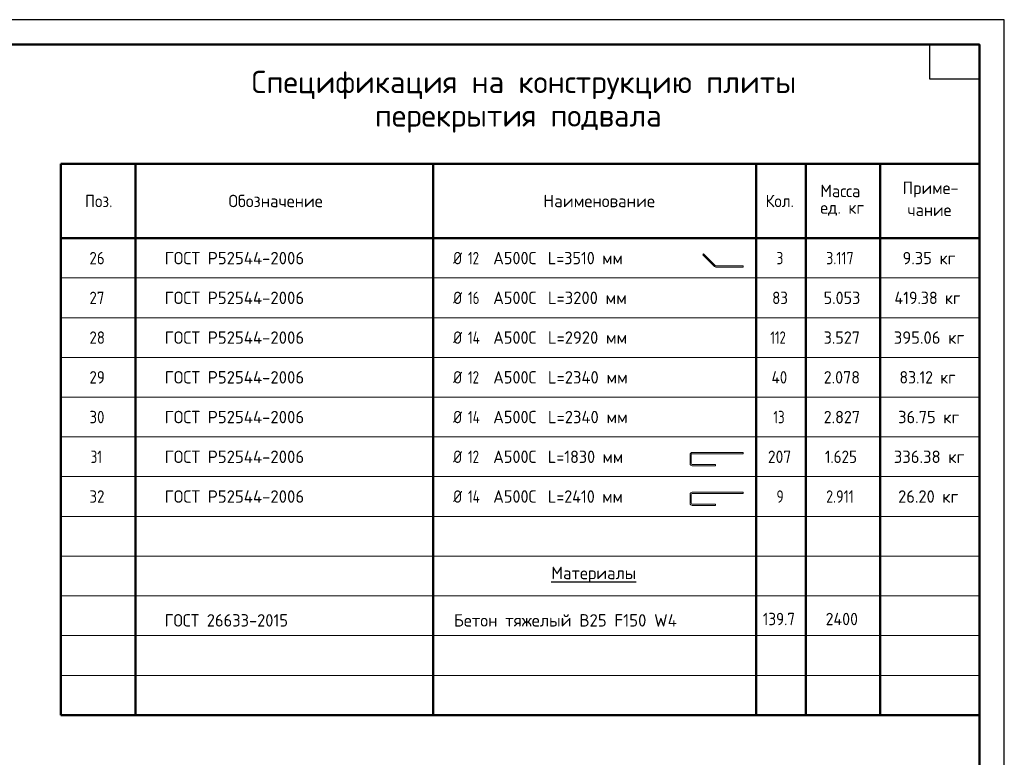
# Model space of a CAD drawing. Header units: millimetres. Extents: x 0 to 42000, y 0 to 29700.
# Tile 3 of 3: x 22170 to 42000, y 14850 to 29700. Entities that reach past the tile are written whole.
import ezdxf

# ---------------------------------------------------------------- set-up
doc = ezdxf.new("R2010")
doc.units = ezdxf.units.MM
doc.layers.add('Standard', color=7, linetype='Continuous', lineweight=25)
doc.styles.add('ISOCPEUR', font='txt')

msp = doc.modelspace()

# ---------------------------------------------------------------- linework, layer by layer
at = {"layer": 'Standard', "color": 7, "linetype": 'Continuous', "lineweight": 35, "transparency": 33554687}
for p, q in [((41500, 27600), (41500, 20500)), ((41500, 27200), (41500, 20100))]:
    msp.add_line(p, q, dxfattribs=at)
at = {"layer": 'Standard', "color": 7, "linetype": 'Continuous', "lineweight": 50, "transparency": 33554687}
for p, q in [((41500, 27100), (41500, 23200)), ((41500, 26800), (23000, 26800)), ((23000, 26800), (23000, 25300)), ((24500, 26800), (24500, 25300)), ((30500, 26800), (30500, 25300)), ((37000, 26800), (37000, 25300)), ((38000, 26800), (38000, 25300)), ((39500, 26800), (39500, 25300)), ((41500, 26800), (41500, 25300)), ((41500, 25300), (23000, 25300)), ((23000, 25300), (23000, 15700)), ((24500, 25300), (24500, 15700)), ((30500, 25300), (30500, 15700)), ((37000, 25300), (37000, 15700)), ((38000, 25300), (38000, 15700)), ((39500, 25300), (39500, 15700)), ((41500, 25300), (41500, 15700)), ((41500, 15700), (23000, 15700))]:
    msp.add_line(p, q, dxfattribs=at)
at = {"layer": 'Standard', "color": 7, "linetype": 'Continuous', "lineweight": 13, "transparency": 33554687}
for p, q in [((35926, 24967), (35943, 24984)), ((35926, 24967), (36160, 24733)), ((35943, 24984), (36177, 24750)), ((41500, 24500), (23000, 24500)), ((41500, 23700), (23000, 23700)), ((41500, 22900), (23000, 22900)), ((41500, 22100), (23000, 22100)), ((41500, 21300), (23000, 21300)), ((35672, 20943), (35672, 20764)), ((35696, 20943), (35696, 20764)), ((41500, 20500), (23000, 20500)), ((35672, 20143), (35672, 19964)), ((35696, 20143), (35696, 19964)), ((41500, 19700), (23000, 19700)), ((41500, 18900), (23000, 18900)), ((41500, 18100), (23000, 18100)), ((41500, 17300), (23000, 17300)), ((41500, 16500), (23000, 16500))]:
    msp.add_line(p, q, dxfattribs=at)
at = {"layer": 'Standard', "color": 7, "linetype": 'Continuous', "lineweight": 25, "transparency": 33554687}
for points in [[(0, 0), (42000, 0), (42000, 29700), (0, 29700), (0, 0)], [(41500, 29200), (41500, 28500), (40500, 28500), (40500, 29200), (41500, 29200)]]:
    msp.add_lwpolyline(points, close=True, dxfattribs=at)
at = {"layer": 'Standard', "color": 7, "linetype": 'Continuous', "lineweight": 50, "transparency": 33554687}
msp.add_lwpolyline([(2000, 29200), (41500, 29200), (41500, 500), (2000, 500), (2000, 29200)], close=True, dxfattribs=at)
at = {"layer": 'Standard', "color": 7, "linetype": 'Continuous', "lineweight": 25, "transparency": 33554687}
msp.add_lwpolyline([(41500, 29200), (2000, 29200), (2000, 500), (41500, 500), (41500, 29200)], dxfattribs=at)
at = {"layer": 'Standard', "color": 7, "linetype": 'Continuous', "lineweight": 13, "transparency": 33554687}
for points in [[(36191, 24744), (36744, 24744), (36744, 24720), (36191, 24720)], [(35716, 20987), (36740, 20987), (36740, 20963), (35716, 20963)], [(35716, 20744), (36184, 20744), (36184, 20720), (35716, 20720)], [(35716, 20187), (36740, 20187), (36740, 20163), (35716, 20163)], [(35716, 19944), (36184, 19944), (36184, 19920), (35716, 19920)]]:
    msp.add_lwpolyline(points, dxfattribs=at)
for centre, radius, start, end in [((36191, 24764), 44, 225, 270), ((36191, 24764), 20, 225, 270), ((35716, 20943), 44, 90, 180), ((35716, 20943), 20, 90, 180), ((35716, 20764), 44, 180, 270), ((35716, 20764), 20, 180, 270), ((35716, 20143), 44, 90, 180), ((35716, 20143), 20, 90, 180), ((35716, 19964), 44, 180, 270), ((35716, 19964), 20, 180, 270)]:
    msp.add_arc(centre, radius, start, end, dxfattribs=at)

# ---------------------------------------------------------------- texts
at = {"layer": 'Standard', "color": 7, "linetype": 'Continuous', "lineweight": 50, "transparency": 33554687, "char_height": 450, "attachment_point": 7, "style": 'ISOCPEUR'}
for s, insert, width in [('\\W0.99;Спецификация на конструкцию плиты', (26839, 28100), 11039.72), ('\\W0.98;перекрытия подвала', (29325, 27425), 6067.7)]:
    msp.add_mtext(s, dxfattribs=dict(at, insert=insert, width=width))
at = {"layer": 'Standard', "color": 7, "linetype": 'Continuous', "lineweight": 25, "transparency": 33554687, "char_height": 250, "attachment_point": 7, "style": 'ISOCPEUR'}
for s, insert, width in [('\\W0.95;Масса', (38294, 26127), 1043.43), ('\\W0.97;Обозначение', (26376, 25925), 2082.85), ('\\W0.93;Кол.', (37191, 25925), 740.2), ('\\W0.96;Приме-', (39950, 26121), 1218.74), ('\\W0.92;Поз.', (23484, 25925), 727.49), ('\\W0.98;Наименование', (32717, 25925), 2320.66), ('\\W0.95;ед. кг', (38294, 25752), 1042.91), ('\\W0.95;чание', (40050, 25746), 1017.69), ('\\W0.87;26', (23575, 24775), 459.01), ('\\W0.98;ГОСТ Р52544-2006', (25090, 24775), 3020.99), ('\\W0.83;Ø', (30900, 24775), 354.17), ('\\W0.75;12', (31199, 24775), 393.57), ('\\W0.95;А500С', (31707, 24775), 1042.91), ('\\W0.94;L=3510 мм', (32808, 24775), 1666.53), ('\\W0.78;3', (37412, 24775), 272.01), ('\\W0.82;3.117', (38412, 24775), 776.84), ('\\W0.96;9.35 кг', (39950, 24775), 1218.74), ('\\W0.87;27', (23575, 23975), 459.01), ('\\W0.98;ГОСТ Р52544-2006', (25090, 23975), 3020.99), ('\\W0.83;Ø', (30900, 23975), 354.17), ('\\W0.75;16', (31199, 23975), 393.57), ('\\W0.95;А500С', (31707, 23975), 1042.91), ('\\W0.97;L=3200 мм', (32808, 23975), 1720.16), ('\\W0.87;83', (37325, 23975), 459.01), ('\\W0.94;5.053', (38362, 23975), 891.69), ('\\W0.93;419.38 кг', (39788, 23975), 1540.9), ('\\W0.87;28', (23575, 23175), 459.01), ('\\W0.98;ГОСТ Р52544-2006', (25090, 23175), 3020.99), ('\\W0.83;Ø', (30900, 23175), 354.17), ('\\W0.76;14', (31199, 23175), 420.47), ('\\W0.95;А500С', (31707, 23175), 1042.91), ('\\W0.97;L=2920 мм', (32808, 23175), 1720.16), ('\\W0.74;112', (37288, 23175), 517.22), ('\\W0.94;3.527', (38362, 23175), 891.69), ('\\W0.97;395.06 кг', (39775, 23175), 1569.72), ('\\W0.87;29', (23575, 22375), 459.01), ('\\W0.98;ГОСТ Р52544-2006', (25090, 22375), 3020.99), ('\\W0.83;Ø', (30900, 22375), 354.17), ('\\W0.75;12', (31199, 22375), 393.57), ('\\W0.95;А500С', (31707, 22375), 1042.91), ('\\W0.97;L=2340 мм', (32808, 22375), 1745.27), ('\\W0.88;40', (37312, 22375), 484.99), ('\\W0.94;2.078', (38362, 22375), 891.69), ('\\W0.92;83.12 кг', (39888, 22375), 1339.75), ('\\W0.87;30', (23575, 21575), 459.01), ('\\W0.98;ГОСТ Р52544-2006', (25090, 21575), 3020.99), ('\\W0.83;Ø', (30900, 21575), 354.17), ('\\W0.76;14', (31199, 21575), 420.47), ('\\W0.95;А500С', (31707, 21575), 1042.91), ('\\W0.97;L=2340 мм', (32808, 21575), 1745.27), ('\\W0.75;13', (37350, 21575), 393.56), ('\\W0.94;2.827', (38362, 21575), 891.69), ('\\W0.96;36.75 кг', (39862, 21575), 1394.32), ('\\W0.75;31', (23600, 20775), 393.57), ('\\W0.98;ГОСТ Р52544-2006', (25090, 20775), 3020.99), ('\\W0.83;Ø', (30900, 20775), 354.17), ('\\W0.75;12', (31199, 20775), 393.57), ('\\W0.95;А500С', (31707, 20775), 1042.91), ('\\W0.94;L=1830 мм', (32808, 20775), 1666.53), ('\\W0.91;207', (37238, 20775), 638.62), ('\\W0.88;1.625', (38388, 20775), 834.26), ('\\W0.97;336.38 кг', (39775, 20775), 1569.72), ('\\W0.87;32', (23575, 19975), 459.01), ('\\W0.98;ГОСТ Р52544-2006', (25090, 19975), 3020.99), ('\\W0.83;Ø', (30900, 19975), 354.17), ('\\W0.95;А500С', (31707, 19975), 1042.91), ('\\W0.94;L=2410 мм', (32808, 19975), 1691.7), ('\\W0.78;9', (37412, 19975), 272.01), ('\\W0.82;2.911', (38412, 19975), 776.84), ('\\W0.96;26.20 кг', (39862, 19975), 1394.32), ('\\W0.76;14', (31199, 19975), 420.47), ('\\W0.97;{\\LМатериалы}', (32875, 18368), 1870.54), ('\\W0.96;ГОСТ 26633-2015', (25088, 17482), 2718.62), ('\\W0.98;Бетон тяжелый В25 F150 W4', (30914, 17482), 4695.08), ('\\W0.88;139.7', (37138, 17509), 834.26), ('\\W0.93;2400', (38401, 17509), 841.35)]:
    msp.add_mtext(s, dxfattribs=dict(at, insert=insert, width=width))

doc.saveas('drawing.dxf')
